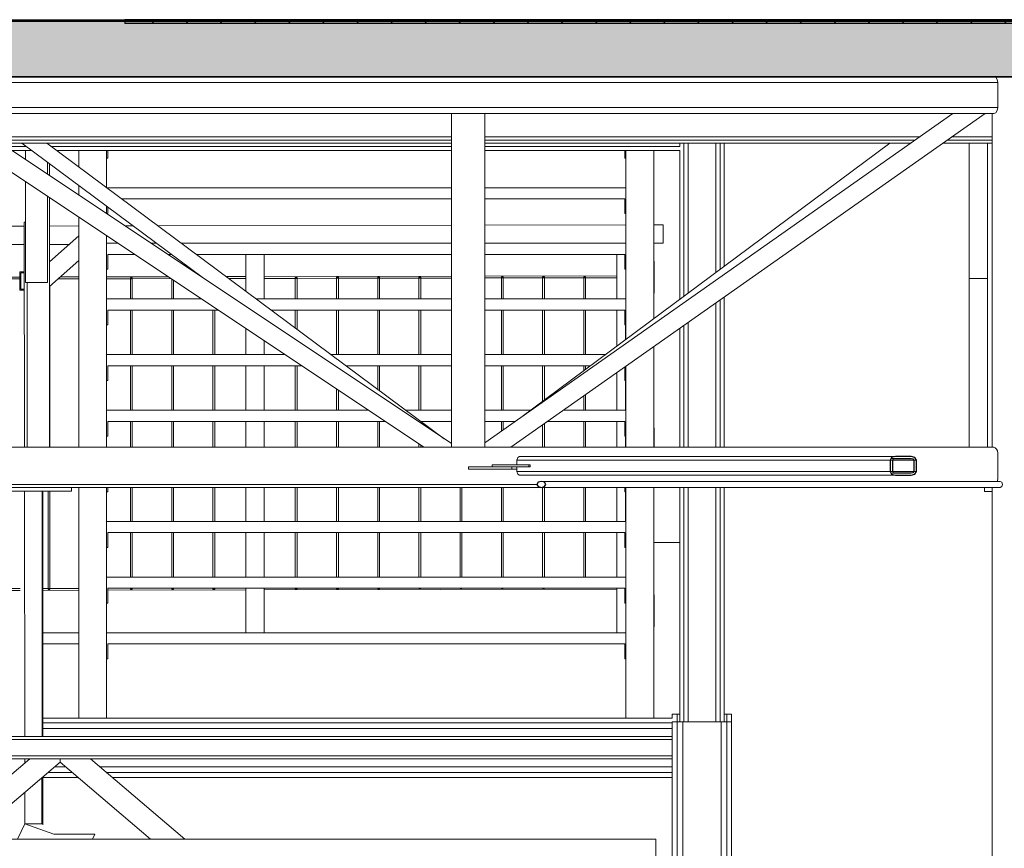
# Model space of a CAD drawing. Header units: centimetres. Extents: x -1103 to 10505, y -997 to 1780.
# Tile 11 of 102: x 100 to 366, y 1182 to 1405. Entities that reach past the tile are written whole.
import ezdxf

# ---------------------------------------------------------------- set-up
doc = ezdxf.new("R2010")
doc.units = ezdxf.units.CM
doc.header["$LTSCALE"] = 0.1
doc.header["$MEASUREMENT"] = 0
for name, color, linetype in [('2_barierki.ISTN', 7, 'Continuous'), ('2_kładka_IFC.K_IR', 7, 'Continuous'), ('2_lądowisko_IFC.ISTN', 7, 'Continuous'), ('2_stropy.K_IR', 7, 'Continuous'), ('3_lądowisko.K_IR', 7, 'Continuous')]:
    doc.layers.add(name, color=color, linetype=linetype)

# ---------------------------------------------------------------- blocks, each defined once
blk = doc.blocks.new('ElemPrzekroju_4_1')
at = {"layer": '3_lądowisko.K_IR', "linetype": 'Continuous', "lineweight": 0}
h = blk.add_hatch(dxfattribs=at)
h.set_pattern_fill('Beton_zbrojony_0001', color=253, style=0, pattern_type=2)
h.set_pattern_definition([(45, (0, 0), (-9.19239, 9.19239), []), (45, (-4.596, 4.596), (-9.19239, 9.19239), [9.75, -3.25])])
h.paths.add_polyline_path([(128.52, 1404.3), (797.56, 1404.3), (797.56, 1405.3), (128.52, 1405.3)])
at = {"layer": '3_lądowisko.K_IR', "color": 7, "linetype": 'Continuous', "lineweight": 15}
blk.add_line((37.49, 1405.3), (128.52, 1405.3), dxfattribs=at)
at = {"layer": '3_lądowisko.K_IR', "color": 7, "linetype": 'Continuous', "lineweight": 30}
for p, q in [((128.52, 1405.3), (128.52, 1404.3)), ((797.56, 1405.3), (128.52, 1405.3)), ((797.56, 1404.3), (128.52, 1404.3))]:
    blk.add_line(p, q, dxfattribs=at)
blk = doc.blocks.new('ElemPrzekroju_8_1')
at = {"layer": '2_stropy.K_IR', "linetype": 'Continuous', "lineweight": 0}
blk.add_hatch(color=252, dxfattribs=at).paths.add_polyline_path([(-650.02, 1389.8), (1393.03, 1389.8), (1393.03, 1404.8), (-650.02, 1404.8)])
at = {"layer": '2_stropy.K_IR', "color": 252, "linetype": 'Continuous', "lineweight": 30}
for p, q in [((1393.03, 1404.8), (-650.02, 1404.8)), ((1393.03, 1389.8), (-650.02, 1389.8))]:
    blk.add_line(p, q, dxfattribs=at)
blk = doc.blocks.new('ElemPrzekroju_97_1')
at = {"layer": '2_lądowisko_IFC.ISTN', "color": 252, "linetype": 'Continuous', "lineweight": 30}
for p, q in [((74.49, 1390), (367.69, 1390)), ((335.22, 1287.21), (334.81, 1286.5)), ((334.81, 1286.5), (334.81, 1283.5)), ((335.52, 1286.5), (335.72, 1286.85)), ((335.52, 1283.5), (335.52, 1286.5)), ((340.97, 1286.85), (341.17, 1286.5)), ((341.17, 1286.5), (341.17, 1283.5)), ((341.88, 1286.5), (341.47, 1287.21)), ((341.88, 1283.5), (341.88, 1286.5)), ((334.81, 1283.5), (335.22, 1282.79)), ((335.72, 1283.15), (335.52, 1283.5)), ((341.17, 1283.5), (340.97, 1283.15)), ((341.47, 1282.79), (341.88, 1283.5)), ((239.96, 1280.57), (239.61, 1280)), ((239.61, 1280), (239.96, 1279.43)), ((240.8, 1280.8), (239.96, 1280.57)), ((241.65, 1280.57), (240.8, 1280.8)), ((242, 1280), (241.65, 1280.57)), ((241.65, 1279.43), (242, 1280)), ((239.96, 1279.43), (240.8, 1279.2)), ((240.8, 1279.2), (241.65, 1279.43))]:
    blk.add_line(p, q, dxfattribs=at)
at = {"layer": '2_lądowisko_IFC.ISTN', "color": 252, "linetype": 'Continuous', "lineweight": 9}
for p, q in [((363.82, 1388.4), (76.09, 1388.4)), ((363.29, 1389.79), (363.25, 1389.8)), ((363.68, 1389.2), (363.29, 1389.79)), ((363.82, 1388.4), (363.68, 1389.2)), ((363.82, 1388.4), (363.82, 1381.6)), ((363.82, 1381.6), (76.09, 1381.6)), ((363.68, 1380.8), (363.29, 1380.21)), ((363.82, 1381.6), (363.68, 1380.8)), ((75.59, 1378.98), (209.06, 1290)), ((216.59, 1380), (83.02, 1380)), ((83.07, 1380), (216.59, 1290.99)), ((216.59, 1290), (216.59, 1380)), ((216.59, 1380), (225.59, 1380)), ((225.59, 1290), (225.59, 1380)), ((351.74, 1380), (225.59, 1291.22)), ((351.79, 1380), (225.59, 1380)), ((360.43, 1380), (232.54, 1290)), ((351.9, 1380), (351.79, 1380)), ((352.38, 1380), (351.9, 1380)), ((353.08, 1380), (352.38, 1380)), ((353.91, 1380), (353.08, 1380)), ((358.26, 1380), (353.91, 1380)), ((359.09, 1380), (358.26, 1380)), ((359.79, 1380), (359.09, 1380)), ((360.26, 1380), (359.79, 1380)), ((360.38, 1380), (360.26, 1380)), ((362.77, 1380), (360.38, 1380)), ((362.29, 1290), (362.29, 1380)), ((362.77, 1380), (362.78, 1380.01)), ((363.29, 1380.21), (362.78, 1380.01)), ((216.59, 1373.7), (92.52, 1373.7)), ((216.59, 1372.8), (93.87, 1372.8)), ((342.79, 1373.7), (225.59, 1373.7)), ((341.51, 1372.8), (225.59, 1372.8)), ((362.29, 1372.8), (350.2, 1372.8)), ((362.29, 1373.7), (351.47, 1373.7)), ((216.59, 1372), (95.07, 1372)), ((101.93, 1371.1), (96.42, 1371.1)), ((103.41, 1370), (98.07, 1370)), ((100.72, 1372), (149.71, 1335.57)), ((107.43, 1372), (214.59, 1292.32)), ((216.59, 1371.1), (108.64, 1371.1)), ((216.59, 1370), (110.12, 1370)), ((116.09, 1370), (116.09, 1365.56)), ((123.59, 1370), (123.59, 1359.98)), ((123.89, 1368), (123.89, 1370)), ((340.37, 1372), (225.59, 1372)), ((278.09, 1371.1), (225.59, 1371.1)), ((278.09, 1370), (225.59, 1370)), ((334.75, 1372), (235.29, 1298.05)), ((263.29, 1368), (263.29, 1370)), ((263.59, 1319.09), (263.59, 1370)), ((271.09, 1324.67), (271.09, 1370)), ((278.09, 1371.1), (278.09, 1372)), ((278.09, 1329.87), (278.09, 1370)), ((279.19, 1330.69), (279.19, 1372)), ((280.39, 1331.58), (280.39, 1372)), ((287.79, 1337.08), (287.79, 1372)), ((288.99, 1337.98), (288.99, 1372)), ((290.09, 1338.79), (290.09, 1372)), ((362.29, 1372), (349.06, 1372)), ((356.09, 1335.52), (356.09, 1372)), ((361.09, 1335.52), (361.09, 1372)), ((123.59, 1368), (123.89, 1368)), ((263.59, 1368), (263.29, 1368)), ((116.09, 1360.57), (116.09, 1357.99)), ((216.59, 1360), (123.59, 1360)), ((263.59, 1360), (225.59, 1360)), ((216.59, 1357), (127.6, 1357)), ((263.29, 1357), (225.59, 1357)), ((263.29, 1353), (263.29, 1357)), ((123.59, 1355), (123.59, 1352.99)), ((123.89, 1353), (123.89, 1354.78)), ((116.09, 1351.98), (116.09, 1290)), ((123.59, 1353), (123.89, 1353)), ((263.59, 1353), (263.29, 1353)), ((123.59, 1346.98), (123.59, 1290)), ((126.56, 1345), (123.59, 1345)), ((137.04, 1345), (135.57, 1345)), ((216.59, 1345), (143.74, 1345)), ((263.59, 1345), (225.59, 1345)), ((123.89, 1338), (123.89, 1342)), ((131.06, 1342), (123.89, 1342)), ((141.07, 1342), (140.07, 1342)), ((216.59, 1342), (147.78, 1342)), ((263.29, 1342), (225.59, 1342)), ((263.29, 1338), (263.29, 1342)), ((123.59, 1338), (123.89, 1338)), ((263.59, 1338), (263.29, 1338)), ((356.09, 1335.52), (356.09, 1290)), ((356.09, 1335.52), (361.09, 1335.52)), ((361.09, 1335.52), (361.09, 1290)), ((149.06, 1330), (123.59, 1330)), ((216.59, 1330), (163.92, 1330)), ((263.59, 1330), (225.59, 1330)), ((290.09, 1290), (290.09, 1330.5)), ((287.79, 1290), (287.79, 1328.88)), ((288.99, 1290), (288.99, 1329.73)), ((123.89, 1323), (123.89, 1327)), ((153.56, 1327), (123.89, 1327)), ((216.59, 1327), (167.95, 1327)), ((263.29, 1327), (225.59, 1327)), ((263.29, 1323), (263.29, 1327)), ((123.59, 1323), (123.89, 1323)), ((263.59, 1323), (263.29, 1323)), ((278.09, 1290), (278.09, 1322.06)), ((279.19, 1290), (279.19, 1322.83)), ((280.39, 1290), (280.39, 1323.67)), ((271.09, 1290), (271.09, 1317.13)), ((171.56, 1315), (123.59, 1315)), ((216.59, 1315), (184.09, 1315)), ((258.09, 1315), (225.59, 1315)), ((123.89, 1308), (123.89, 1312)), ((176.06, 1312), (123.89, 1312)), ((216.59, 1312), (188.13, 1312)), ((254.05, 1312), (225.59, 1312)), ((263.29, 1308), (263.29, 1311.64)), ((263.59, 1290), (263.59, 1311.85)), ((123.59, 1308), (123.89, 1308)), ((263.59, 1308), (263.29, 1308)), ((194.06, 1300), (123.59, 1300)), ((216.59, 1300), (204.27, 1300)), ((237.91, 1300), (225.59, 1300)), ((263.59, 1300), (246.75, 1300)), ((123.89, 1293), (123.89, 1297)), ((198.56, 1297), (123.89, 1297)), ((216.59, 1297), (208.3, 1297)), ((233.8, 1297), (225.59, 1297)), ((263.29, 1297), (242.48, 1297)), ((263.29, 1293), (263.29, 1297)), ((123.59, 1293), (123.89, 1293)), ((263.59, 1293), (263.29, 1293)), ((209.11, 1290), (76.09, 1290)), ((209.11, 1290), (209.23, 1290)), ((209.23, 1290), (209.72, 1290)), ((209.72, 1290), (210.45, 1290)), ((210.45, 1290), (211.31, 1290)), ((211.31, 1290), (215.82, 1290)), ((215.82, 1290), (216.59, 1290)), ((216.59, 1290), (225.59, 1290)), ((225.59, 1290), (226.02, 1290)), ((226.02, 1290), (230.37, 1290)), ((230.37, 1290), (231.2, 1290)), ((231.2, 1290), (231.9, 1290)), ((231.9, 1290), (232.37, 1290)), ((232.37, 1290), (232.49, 1290)), ((362.77, 1290), (232.49, 1290)), ((234.41, 1287.21), (234.91, 1287.5)), ((336.22, 1287.5), (234.91, 1287.5)), ((362.78, 1289.99), (362.77, 1290)), ((363.16, 1289.88), (362.78, 1289.99)), ((363.51, 1289.53), (363.16, 1289.88)), ((363.74, 1289.01), (363.51, 1289.53)), ((363.82, 1288.4), (363.74, 1289.01)), ((363.82, 1288.4), (363.82, 1281.6)), ((227.49, 1284.7), (227.49, 1285.3)), ((227.49, 1285.3), (237.39, 1285.3)), ((234.21, 1286.5), (234.41, 1287.21)), ((234.21, 1285.3), (234.21, 1286.5)), ((334.81, 1286.5), (234.21, 1286.5)), ((237.39, 1284.7), (237.39, 1285.3)), ((237.39, 1285.3), (237.74, 1285.3)), ((237.74, 1284.7), (237.74, 1285.3)), ((335.52, 1286.5), (334.81, 1286.5)), ((336.22, 1287), (335.1, 1287)), ((341.17, 1286.5), (335.52, 1286.5)), ((341.88, 1286.5), (341.17, 1286.5)), ((221.14, 1284.1), (221.14, 1284.7)), ((221.14, 1284.7), (232.79, 1284.7)), ((221.14, 1284.1), (232.79, 1284.1)), ((232.79, 1284.1), (232.79, 1284.7)), ((232.79, 1284.7), (233.14, 1284.7)), ((232.79, 1284.1), (234.21, 1284.1)), ((233.14, 1284.7), (237.39, 1284.7)), ((234.21, 1283.5), (234.21, 1284.7)), ((234.41, 1282.79), (234.21, 1283.5)), ((334.81, 1283.5), (234.21, 1283.5)), ((234.91, 1282.5), (234.41, 1282.79)), ((336.22, 1282.5), (234.91, 1282.5)), ((237.39, 1284.7), (237.74, 1284.7)), ((335.52, 1283.5), (334.81, 1283.5)), ((336.22, 1283), (335.1, 1283)), ((341.17, 1283.5), (335.52, 1283.5)), ((341.88, 1283.5), (341.17, 1283.5)), ((239.61, 1280), (76.09, 1280)), ((364.5, 1280.8), (240.8, 1280.8)), ((363.74, 1280.99), (363.66, 1280.8)), ((363.82, 1281.6), (363.74, 1280.99)), ((364.93, 1280.57), (364.5, 1280.8)), ((365.11, 1280), (364.93, 1280.57)), ((365.11, 1280), (364.93, 1279.43)), ((71.09, 1279.2), (240.8, 1279.2)), ((116.09, 1279.2), (116.09, 1217)), ((123.59, 1279.2), (123.59, 1217)), ((123.59, 1278), (123.89, 1278)), ((123.89, 1278), (123.89, 1279.2)), ((364.5, 1279.2), (240.8, 1279.2)), ((263.29, 1278), (263.29, 1279.2)), ((263.59, 1278), (263.29, 1278)), ((263.59, 1217), (263.59, 1279.2)), ((271.09, 1217), (271.09, 1279.2)), ((278.09, 1216), (278.09, 1279.2)), ((279.19, 1216), (279.19, 1279.2)), ((280.39, 1216), (280.39, 1279.2)), ((287.79, 1216), (287.79, 1279.2)), ((288.99, 1216), (288.99, 1279.2)), ((290.09, 1216), (290.09, 1279.2)), ((362.29, 743.55), (362.29, 1279.2)), ((364.93, 1279.43), (364.5, 1279.2)), ((263.59, 1270), (123.59, 1270)), ((123.89, 1263), (123.89, 1267)), ((263.29, 1267), (123.89, 1267)), ((263.29, 1263), (263.29, 1267)), ((123.59, 1263), (123.89, 1263)), ((263.59, 1263), (263.29, 1263)), ((263.59, 1255), (123.59, 1255)), ((123.89, 1248), (123.89, 1252)), ((263.29, 1252), (123.89, 1252)), ((263.29, 1248), (263.29, 1252)), ((123.59, 1248), (123.89, 1248)), ((263.59, 1248), (263.29, 1248)), ((106.34, 1240), (116.09, 1240)), ((263.59, 1240), (123.59, 1240)), ((106.34, 1237), (116.09, 1237)), ((123.89, 1233), (123.89, 1237)), ((263.29, 1237), (123.89, 1237)), ((263.29, 1233), (263.29, 1237)), ((123.59, 1233), (123.89, 1233)), ((263.59, 1233), (263.29, 1233)), ((106.34, 1217), (116.09, 1217)), ((116.09, 1217), (123.59, 1217)), ((123.59, 1217), (263.59, 1217)), ((263.59, 1217), (271.09, 1217)), ((271.09, 1217), (276.09, 1217)), ((276.09, 1218), (276.09, 1217)), ((277.39, 1218), (276.09, 1218)), ((276.09, 1072), (276.09, 1216)), ((276.09, 1216), (277.39, 1216)), ((277.39, 1218), (277.39, 1216)), ((278.09, 1218), (277.39, 1218)), ((277.39, 811), (277.39, 1216)), ((277.39, 1216), (277.59, 1216)), ((277.59, 1216), (278.14, 1216)), ((278.14, 1216), (278.89, 1216)), ((278.89, 811), (278.89, 1216)), ((278.89, 1216), (289.29, 1216)), ((289.29, 811), (289.29, 1216)), ((289.29, 1216), (290.04, 1216)), ((290.04, 1216), (290.59, 1216)), ((290.79, 1218), (290.09, 1218)), ((290.59, 1216), (290.79, 1216)), ((290.79, 1218), (290.79, 1216)), ((292.09, 1218), (290.79, 1218)), ((290.79, 811), (290.79, 1216)), ((290.79, 1216), (292.09, 1216)), ((292.09, 1218), (292.09, 1216)), ((292.09, 811), (292.09, 1216)), ((106.34, 1215.7), (276.09, 1215.7)), ((106.34, 1214.2), (276.09, 1214.2)), ((276.09, 1212), (-53.91, 1212)), ((276.09, 1211.2), (-53.91, 1211.2)), ((276.09, 1206.8), (-53.91, 1206.8)), ((102.92, 1206), (-53.91, 1206)), ((102.92, 1206), (77.46, 1184.37)), ((103.02, 1206), (102.92, 1206)), ((103.29, 1206), (103.02, 1206)), ((103.69, 1206), (103.29, 1206)), ((104.16, 1206), (103.69, 1206)), ((110.96, 1206), (104.16, 1206)), ((111.09, 1206), (110.96, 1206)), ((111.22, 1206), (111.09, 1206)), ((111.09, 1205.71), (111.09, 1206)), ((111.09, 1205.37), (111.09, 1205.71)), ((111.09, 1205.14), (111.09, 1205.37)), ((118.02, 1206), (111.22, 1206)), ((118.49, 1206), (118.02, 1206)), ((118.89, 1206), (118.49, 1206)), ((119.16, 1206), (118.89, 1206)), ((119.25, 1206), (119.16, 1206)), ((276.09, 1206), (119.25, 1206)), ((144.71, 1184.37), (119.25, 1206)), ((111.09, 1205.06), (86.73, 1184.37)), ((109.6, 1203.8), (112.57, 1203.8)), ((111.09, 1205.06), (111.09, 1205.14)), ((135.45, 1184.37), (111.09, 1205.06)), ((121.84, 1203.8), (276.09, 1203.8)), ((106.34, 1201), (115.87, 1201)), ((107.84, 1202.3), (114.34, 1202.3)), ((123.61, 1202.3), (276.09, 1202.3)), ((125.14, 1201), (276.09, 1201))]:
    blk.add_line(p, q, dxfattribs=at)
at = {"layer": '2_lądowisko_IFC.ISTN', "color": 252, "linetype": 'Continuous', "lineweight": 30, "flags": 128}
for points in [[(1392.73, 1404.84), (1392.34, 1405), (-845.81, 1405)], [(341.47, 1287.21), (340.47, 1287.5), (336.22, 1287.5), (335.22, 1287.21)], [(335.72, 1286.85), (336.22, 1287), (340.47, 1287), (340.97, 1286.85)], [(335.22, 1282.79), (336.22, 1282.5), (340.47, 1282.5), (341.47, 1282.79)], [(340.97, 1283.15), (340.47, 1283), (336.22, 1283), (335.72, 1283.15)]]:
    blk.add_lwpolyline(points, dxfattribs=at)
blk = doc.blocks.new('ElemPrzekroju_155_1')
at = {"layer": '2_barierki.ISTN', "color": 252, "linetype": 'Continuous', "lineweight": 0}
for p, q in [((271.64, 1184.37), (-48.59, 1184.37)), ((271.64, 1179.37), (271.64, 1184.37))]:
    blk.add_line(p, q, dxfattribs=at)
blk = doc.blocks.new('ElemPrzekroju_160_1')
at = {"layer": '2_barierki.ISTN', "color": 252, "linetype": 'Continuous', "lineweight": 0}
for p, q in [((93.59, 1349.64), (101.33, 1349.66)), ((108.17, 1349.67), (116.09, 1349.69)), ((128.5, 1349.72), (130.69, 1349.72)), ((137.37, 1349.74), (216.59, 1349.9)), ((225.59, 1349.92), (263.59, 1350)), ((93.59, 1344.64), (101.28, 1344.66)), ((108.17, 1344.67), (113.45, 1344.68))]:
    blk.add_line(p, q, dxfattribs=at)
blk = doc.blocks.new('ElemPrzekroju_161_1')
at = {"layer": '2_barierki.ISTN', "color": 252, "linetype": 'Continuous', "lineweight": 0}
for p, q in [((66.09, 1251.84), (100.26, 1251.91)), ((66.09, 1251.34), (100.25, 1251.41)), ((106.34, 1251.92), (116.09, 1251.94)), ((106.34, 1251.42), (116.09, 1251.44)), ((123.89, 1251.96), (144.12, 1252)), ((123.89, 1251.46), (161.09, 1251.54)), ((166.09, 1251.55), (261.09, 1251.74))]:
    blk.add_line(p, q, dxfattribs=at)
blk = doc.blocks.new('ElemPrzekroju_162_1')
at = {"layer": '2_barierki.ISTN', "color": 252, "linetype": 'Continuous', "lineweight": 0}
for p, q in [((93.59, 1335.89), (100.16, 1335.91)), ((97.17, 1335.4), (100.16, 1335.41)), ((110.53, 1335.43), (116.09, 1335.44)), ((111.1, 1335.93), (116.09, 1335.94)), ((123.59, 1335.96), (140.07, 1335.99)), ((123.59, 1335.46), (130, 1335.47)), ((130, 1335.47), (130.5, 1335.47)), ((130.5, 1335.47), (140.82, 1335.49)), ((149.06, 1336.01), (149.13, 1336.01)), ((155.81, 1336.02), (161.09, 1336.04)), ((156.48, 1335.53), (161.09, 1335.54)), ((166.09, 1336.05), (216.59, 1336.15)), ((166.09, 1335.55), (174.45, 1335.56)), ((174.45, 1335.56), (174.95, 1335.56)), ((174.95, 1335.56), (185.56, 1335.59)), ((185.56, 1335.59), (186.06, 1335.59)), ((186.06, 1335.59), (196.67, 1335.61)), ((196.67, 1335.61), (197.17, 1335.61)), ((197.17, 1335.61), (207.78, 1335.63)), ((207.78, 1335.63), (208.28, 1335.63)), ((208.28, 1335.63), (216.59, 1335.65)), ((225.59, 1336.17), (261.09, 1336.24)), ((225.59, 1335.67), (230, 1335.68)), ((230, 1335.68), (230.5, 1335.68)), ((230.5, 1335.68), (241.12, 1335.7)), ((241.12, 1335.7), (241.62, 1335.7)), ((241.62, 1335.7), (252.23, 1335.73)), ((252.23, 1335.73), (252.73, 1335.73)), ((252.73, 1335.73), (261.09, 1335.74))]:
    blk.add_line(p, q, dxfattribs=at)
blk = doc.blocks.new('ElemPrzekroju_173_1')
at = {"layer": '2_barierki.ISTN', "color": 252, "linetype": 'Continuous', "lineweight": 0}
for p, q in [((99.53, 1184.37), (101.56, 1188.43)), ((109.34, 1185.68), (101.56, 1188.43)), ((101.56, 1188.43), (106.12, 1188.43)), ((120.38, 1185.68), (109.34, 1185.68)), ((120.38, 1185.68), (119.79, 1184.37))]:
    blk.add_line(p, q, dxfattribs=at)
blk = doc.blocks.new('ElemPrzekroju_176_1')
at = {"layer": '2_barierki.ISTN', "color": 252, "linetype": 'Continuous', "lineweight": 0}
for p, q in [((101.34, 1350.68), (101.67, 1350.68)), ((101.42, 1290), (101.34, 1350.68)), ((101.53, 1212), (101.44, 1278.15)), ((106.16, 1212), (106.24, 1278.15)), ((101.54, 1204.82), (101.54, 1206)), ((106.12, 1188.43), (106.14, 1200.86)), ((101.56, 1188.43), (101.55, 1196.96))]:
    blk.add_line(p, q, dxfattribs=at)
blk = doc.blocks.new('ElemPrzekroju_243_1')
at = {"layer": '3_lądowisko.K_IR', "color": 7, "linetype": 'Continuous', "lineweight": 15}
for p, q in [((263.49, 1319.02), (263.49, 1323)), ((263.49, 1300), (263.49, 1308)), ((263.49, 1290), (263.49, 1293)), ((263.49, 1270), (263.49, 1278)), ((271.09, 1264.37), (278.09, 1264.37))]:
    blk.add_line(p, q, dxfattribs=at)
blk = doc.blocks.new('ElemPrzekroju_371_1')
at = {"layer": '2_barierki.ISTN', "color": 252, "linetype": 'Continuous', "lineweight": 0}
for p, q in [((271.09, 1350), (273.59, 1350)), ((273.59, 1350), (273.59, 1345)), ((271.09, 1345), (273.59, 1345))]:
    blk.add_line(p, q, dxfattribs=at)
blk = doc.blocks.new('ElemPrzekroju_372_1')
at = {"layer": '2_kładka_IFC.K_IR', "color": 7, "linetype": 'Continuous', "lineweight": 15}
for p, q in [((101.68, 1367.6), (101.68, 1370)), ((107.67, 1363.6), (107.67, 1366.83)), ((108.17, 1363.27), (108.17, 1366.46)), ((107.67, 1363.6), (107.67, 1363.6)), ((108.17, 1363.27), (108.17, 1363.27)), ((101.67, 1334.46), (101.67, 1361.59)), ((107.67, 1334.46), (107.67, 1357.59)), ((108.15, 1290), (108.17, 1357.26)), ((108.17, 1340.01), (116.09, 1347.02)), ((108.17, 1333.34), (116.09, 1340.34)), ((271.09, 1340.23), (271.17, 1340.23)), ((271.09, 1339.15), (271.17, 1339.15)), ((271.17, 1339.15), (271.17, 1340.23)), ((271.17, 1339.15), (271.17, 1331.55)), ((100.16, 1337.35), (100.16, 1337.2)), ((100.16, 1337.35), (100.16, 1336.75)), ((101.2, 1337.35), (100.16, 1337.35)), ((100.16, 1337.2), (100.16, 1332.95)), ((100.16, 1337.01), (100.16, 1337.2)), ((100.16, 1336.75), (100.16, 1332.95)), ((100.46, 1336.75), (100.46, 1337.05)), ((100.46, 1337.05), (100.76, 1337.05)), ((100.46, 1336.75), (100.55, 1336.97)), ((100.46, 1332.95), (100.46, 1336.75)), ((100.55, 1336.97), (100.76, 1337.05)), ((100.76, 1337.05), (101.19, 1337.05)), ((100.16, 1332.95), (100.16, 1332.35)), ((100.46, 1332.65), (100.46, 1332.95)), ((100.55, 1332.74), (100.46, 1332.95)), ((100.76, 1332.65), (100.46, 1332.65)), ((100.76, 1332.65), (100.55, 1332.74)), ((101.14, 1332.65), (100.76, 1332.65)), ((101.67, 1334.46), (102.17, 1334.46)), ((102.15, 1290), (102.17, 1334.46)), ((102.17, 1334.46), (107.67, 1334.46)), ((100.16, 1332.35), (100.76, 1332.35)), ((100.76, 1332.35), (101.14, 1332.35)), ((271.17, 1331.55), (271.09, 1331.55)), ((271.09, 1295.23), (271.17, 1295.23)), ((271.09, 1294.15), (271.17, 1294.15)), ((271.17, 1294.15), (271.17, 1295.23)), ((271.17, 1294.15), (271.17, 1290)), ((114.15, 1278.15), (96.15, 1278.15)), ((114.15, 1279.2), (114.15, 1278.15)), ((360.29, 1278.12), (360.29, 1279.2)), ((362.29, 1278.12), (360.29, 1278.12)), ((271.09, 1250.23), (271.16, 1250.23)), ((271.09, 1249.15), (271.16, 1249.15)), ((271.16, 1249.15), (271.16, 1250.23)), ((271.16, 1249.15), (271.16, 1241.55)), ((271.16, 1241.55), (271.09, 1241.55))]:
    blk.add_line(p, q, dxfattribs=at)
blk = doc.blocks.new('ElemPrzekroju_502_1')
at = {"layer": '2_barierki.ISTN', "color": 252, "linetype": 'Continuous', "lineweight": 0}
for p, q in [((161.09, 1332.1), (161.09, 1342)), ((166.09, 1330), (166.09, 1342)), ((161.09, 1315), (161.09, 1321.98)), ((166.09, 1315), (166.09, 1318.65)), ((161.09, 1300), (161.09, 1312)), ((166.09, 1300), (166.09, 1312)), ((161.09, 1290), (161.09, 1297)), ((166.09, 1290), (166.09, 1297)), ((161.09, 1270), (161.09, 1279.2)), ((166.09, 1270), (166.09, 1279.2)), ((161.09, 1255), (161.09, 1267)), ((166.09, 1255), (166.09, 1267)), ((161.09, 1240), (161.09, 1252)), ((166.09, 1240), (166.09, 1252))]:
    blk.add_line(p, q, dxfattribs=at)
blk = doc.blocks.new('ElemPrzekroju_506_1')
at = {"layer": '2_barierki.ISTN', "color": 252, "linetype": 'Continuous', "lineweight": 0}
for p, q in [((108.28, 1290), (108.28, 1333.44)), ((107.78, 1251.92), (107.78, 1278.15)), ((108.28, 1251.93), (108.28, 1278.15)), ((107.78, 1251.68), (107.78, 1251.92)), ((107.78, 1251.68), (108.28, 1251.68)), ((108.28, 1251.68), (108.28, 1251.93))]:
    blk.add_line(p, q, dxfattribs=at)
blk = doc.blocks.new('ElemPrzekroju_507_1')
at = {"layer": '2_barierki.ISTN', "color": 252, "linetype": 'Continuous', "lineweight": 0}
for p, q in [((130, 1335.72), (130.5, 1335.72)), ((130, 1335.69), (130, 1335.72)), ((130, 1330), (130, 1335.69)), ((130.5, 1335.69), (130.5, 1335.72)), ((130.5, 1330), (130.5, 1335.69)), ((130, 1315), (130, 1327)), ((130.5, 1315), (130.5, 1327)), ((130, 1300), (130, 1312)), ((130.5, 1300), (130.5, 1312)), ((130, 1290), (130, 1297)), ((130.5, 1290), (130.5, 1297)), ((130, 1270), (130, 1279.2)), ((130.5, 1270), (130.5, 1279.2)), ((130, 1255), (130, 1267)), ((130.5, 1255), (130.5, 1267)), ((130, 1251.97), (130, 1252)), ((130, 1251.72), (130, 1251.97)), ((130, 1251.72), (130.5, 1251.72)), ((130.5, 1251.97), (130.5, 1252)), ((130.5, 1251.72), (130.5, 1251.97))]:
    blk.add_line(p, q, dxfattribs=at)
blk = doc.blocks.new('ElemPrzekroju_508_1')
at = {"layer": '2_barierki.ISTN', "color": 252, "linetype": 'Continuous', "lineweight": 0}
for p, q in [((141.12, 1330), (141.12, 1335.3)), ((141.62, 1330), (141.62, 1334.96)), ((141.12, 1315), (141.12, 1327)), ((141.62, 1315), (141.62, 1327)), ((141.12, 1300), (141.12, 1312)), ((141.62, 1300), (141.62, 1312)), ((141.12, 1290), (141.12, 1297)), ((141.62, 1290), (141.62, 1297)), ((141.12, 1270), (141.12, 1279.2)), ((141.62, 1270), (141.62, 1279.2)), ((141.12, 1255), (141.12, 1267)), ((141.62, 1255), (141.62, 1267)), ((141.12, 1251.99), (141.12, 1252)), ((141.12, 1251.74), (141.12, 1251.99)), ((141.12, 1251.74), (141.62, 1251.75)), ((141.62, 1251.75), (141.62, 1251.99))]:
    blk.add_line(p, q, dxfattribs=at)
blk = doc.blocks.new('ElemPrzekroju_509_1')
at = {"layer": '2_barierki.ISTN', "color": 252, "linetype": 'Continuous', "lineweight": 0}
for p, q in [((152.23, 1315), (152.23, 1327)), ((152.73, 1315), (152.73, 1327)), ((152.23, 1300), (152.23, 1312)), ((152.73, 1300), (152.73, 1312)), ((152.23, 1290), (152.23, 1297)), ((152.73, 1290), (152.73, 1297)), ((152.23, 1270), (152.23, 1279.2)), ((152.73, 1270), (152.73, 1279.2)), ((152.23, 1255), (152.23, 1267)), ((152.73, 1255), (152.73, 1267)), ((152.23, 1251.77), (152.23, 1252)), ((152.23, 1251.77), (152.73, 1251.77)), ((152.73, 1251.77), (152.73, 1252))]:
    blk.add_line(p, q, dxfattribs=at)
blk = doc.blocks.new('ElemPrzekroju_510_1')
at = {"layer": '2_barierki.ISTN', "color": 252, "linetype": 'Continuous', "lineweight": 0}
for p, q in [((174.45, 1335.81), (174.95, 1335.82)), ((174.45, 1335.71), (174.45, 1335.81)), ((174.45, 1330), (174.45, 1335.71)), ((174.95, 1335.71), (174.95, 1335.82)), ((174.95, 1330), (174.95, 1335.71)), ((174.45, 1322.17), (174.45, 1327)), ((174.95, 1321.8), (174.95, 1327)), ((174.45, 1300), (174.45, 1312)), ((174.95, 1300), (174.95, 1312)), ((174.45, 1290), (174.45, 1297)), ((174.95, 1290), (174.95, 1297)), ((174.45, 1270), (174.45, 1279.2)), ((174.95, 1270), (174.95, 1279.2)), ((174.45, 1255), (174.45, 1267)), ((174.95, 1255), (174.95, 1267)), ((174.45, 1251.81), (174.45, 1252)), ((174.45, 1251.81), (174.95, 1251.82)), ((174.95, 1251.82), (174.95, 1252))]:
    blk.add_line(p, q, dxfattribs=at)
blk = doc.blocks.new('ElemPrzekroju_511_1')
at = {"layer": '2_barierki.ISTN', "color": 252, "linetype": 'Continuous', "lineweight": 0}
for p, q in [((185.56, 1335.84), (186.06, 1335.84)), ((185.56, 1335.71), (185.56, 1335.84)), ((185.56, 1330), (185.56, 1335.71)), ((186.06, 1335.71), (186.06, 1335.84)), ((186.06, 1330), (186.06, 1335.71)), ((185.56, 1315), (185.56, 1327)), ((186.06, 1315), (186.06, 1327)), ((185.56, 1300), (185.56, 1305.67)), ((186.06, 1300), (186.06, 1305.33)), ((185.56, 1290), (185.56, 1297)), ((186.06, 1290), (186.06, 1297)), ((185.56, 1270), (185.56, 1279.2)), ((186.06, 1270), (186.06, 1279.2)), ((185.56, 1255), (185.56, 1267)), ((186.06, 1255), (186.06, 1267)), ((185.56, 1251.84), (185.56, 1252)), ((185.56, 1251.84), (186.06, 1251.84)), ((186.06, 1251.84), (186.06, 1252))]:
    blk.add_line(p, q, dxfattribs=at)
blk = doc.blocks.new('ElemPrzekroju_512_1')
at = {"layer": '2_barierki.ISTN', "color": 252, "linetype": 'Continuous', "lineweight": 0}
for p, q in [((196.67, 1335.86), (197.17, 1335.86)), ((196.67, 1335.72), (196.67, 1335.86)), ((196.67, 1330), (196.67, 1335.72)), ((197.17, 1335.72), (197.17, 1335.86)), ((197.17, 1330), (197.17, 1335.72)), ((196.67, 1315), (196.67, 1327)), ((197.17, 1315), (197.17, 1327)), ((196.67, 1305.65), (196.67, 1312)), ((197.17, 1305.27), (197.17, 1312)), ((196.67, 1290), (196.67, 1297)), ((197.17, 1290), (197.17, 1297)), ((196.67, 1270), (196.67, 1279.2)), ((197.17, 1270), (197.17, 1279.2)), ((196.67, 1255), (196.67, 1267)), ((197.17, 1255), (197.17, 1267)), ((196.67, 1251.86), (196.67, 1252)), ((196.67, 1251.86), (197.17, 1251.86)), ((197.17, 1251.86), (197.17, 1252))]:
    blk.add_line(p, q, dxfattribs=at)
blk = doc.blocks.new('ElemPrzekroju_513_1')
at = {"layer": '2_barierki.ISTN', "color": 252, "linetype": 'Continuous', "lineweight": 0}
for p, q in [((207.78, 1335.88), (208.28, 1335.88)), ((207.78, 1335.72), (207.78, 1335.88)), ((207.78, 1330), (207.78, 1335.72)), ((208.28, 1335.72), (208.28, 1335.88)), ((208.28, 1330), (208.28, 1335.72)), ((207.78, 1315), (207.78, 1327)), ((208.28, 1315), (208.28, 1327)), ((207.78, 1300), (207.78, 1312)), ((208.28, 1300), (208.28, 1312)), ((207.78, 1290), (207.78, 1290.85)), ((208.28, 1290), (208.28, 1290.52)), ((207.78, 1270), (207.78, 1279.2)), ((208.28, 1270), (208.28, 1279.2)), ((207.78, 1255), (207.78, 1267)), ((208.28, 1255), (208.28, 1267)), ((207.78, 1251.88), (207.78, 1252)), ((207.78, 1251.88), (208.28, 1251.88)), ((208.28, 1251.88), (208.28, 1252))]:
    blk.add_line(p, q, dxfattribs=at)
blk = doc.blocks.new('ElemPrzekroju_514_1')
at = {"layer": '2_barierki.ISTN', "color": 252, "linetype": 'Continuous', "lineweight": 0}
for p, q in [((218.89, 1270), (218.89, 1279.2)), ((219.39, 1270), (219.39, 1279.2)), ((218.89, 1255), (218.89, 1267)), ((219.39, 1255), (219.39, 1267)), ((218.89, 1251.91), (218.89, 1252)), ((218.89, 1251.91), (219.39, 1251.91)), ((219.39, 1251.91), (219.39, 1252))]:
    blk.add_line(p, q, dxfattribs=at)
blk = doc.blocks.new('ElemPrzekroju_515_1')
at = {"layer": '2_barierki.ISTN', "color": 252, "linetype": 'Continuous', "lineweight": 0}
for p, q in [((230, 1335.93), (230.5, 1335.93)), ((230, 1335.73), (230, 1335.93)), ((230, 1330), (230, 1335.73)), ((230.5, 1335.73), (230.5, 1335.93)), ((230.5, 1330), (230.5, 1335.73)), ((230, 1315), (230, 1327)), ((230.5, 1315), (230.5, 1327)), ((230, 1300), (230, 1312)), ((230.5, 1300), (230.5, 1312)), ((230, 1294.33), (230, 1297)), ((230.5, 1294.68), (230.5, 1297)), ((230, 1270), (230, 1279.2)), ((230.5, 1270), (230.5, 1279.2)), ((230, 1255), (230, 1267)), ((230.5, 1255), (230.5, 1267)), ((230, 1251.93), (230, 1252)), ((230, 1251.93), (230.5, 1251.93)), ((230.5, 1251.93), (230.5, 1252))]:
    blk.add_line(p, q, dxfattribs=at)
blk = doc.blocks.new('ElemPrzekroju_516_1')
at = {"layer": '2_barierki.ISTN', "color": 252, "linetype": 'Continuous', "lineweight": 0}
for p, q in [((241.12, 1335.95), (241.62, 1335.95)), ((241.12, 1335.74), (241.12, 1335.95)), ((241.12, 1330), (241.12, 1335.74)), ((241.62, 1335.74), (241.62, 1335.95)), ((241.62, 1330), (241.62, 1335.74)), ((241.12, 1315), (241.12, 1327)), ((241.62, 1315), (241.62, 1327)), ((241.12, 1302.38), (241.12, 1312)), ((241.62, 1302.75), (241.62, 1312)), ((241.12, 1290), (241.12, 1296.04)), ((241.62, 1290), (241.62, 1296.39)), ((241.12, 1270), (241.12, 1279.2)), ((241.62, 1270), (241.62, 1279.2)), ((241.12, 1255), (241.12, 1267)), ((241.62, 1255), (241.62, 1267)), ((241.12, 1251.95), (241.12, 1252)), ((241.12, 1251.95), (241.62, 1251.95)), ((241.62, 1251.95), (241.62, 1252))]:
    blk.add_line(p, q, dxfattribs=at)
blk = doc.blocks.new('ElemPrzekroju_517_1')
at = {"layer": '2_barierki.ISTN', "color": 252, "linetype": 'Continuous', "lineweight": 0}
for p, q in [((252.23, 1335.98), (252.73, 1335.98)), ((252.23, 1335.74), (252.23, 1335.98)), ((252.23, 1330), (252.23, 1335.74)), ((252.73, 1335.74), (252.73, 1335.98)), ((252.73, 1330), (252.73, 1335.74)), ((252.23, 1315), (252.23, 1327)), ((252.73, 1315), (252.73, 1327)), ((252.23, 1310.64), (252.23, 1312)), ((252.73, 1311.02), (252.73, 1312)), ((252.23, 1300), (252.23, 1303.86)), ((252.73, 1300), (252.73, 1304.21)), ((252.23, 1290), (252.23, 1297)), ((252.73, 1290), (252.73, 1297)), ((252.23, 1270), (252.23, 1279.2)), ((252.73, 1270), (252.73, 1279.2)), ((252.23, 1255), (252.23, 1267)), ((252.73, 1255), (252.73, 1267)), ((252.23, 1251.98), (252.23, 1252)), ((252.23, 1251.98), (252.73, 1251.98)), ((252.73, 1251.98), (252.73, 1252))]:
    blk.add_line(p, q, dxfattribs=at)
blk = doc.blocks.new('ElemPrzekroju_527_1')
at = {"layer": '2_barierki.ISTN', "color": 252, "linetype": 'Continuous', "lineweight": 0}
for p, q in [((261.09, 1330), (261.09, 1342)), ((261.09, 1317.23), (261.09, 1327)), ((261.09, 1300), (261.09, 1310.09)), ((261.09, 1290), (261.09, 1297)), ((261.09, 1270), (261.09, 1279.2)), ((261.09, 1255), (261.09, 1267)), ((261.09, 1240), (261.09, 1252))]:
    blk.add_line(p, q, dxfattribs=at)
blk = doc.blocks.new('ElemPrzekroju_537_1')
at = {"layer": '2_barierki.ISTN', "color": 252, "linetype": 'Continuous', "lineweight": 0}
for p, q in [((106.34, 1196.93), (106.14, 1196.93)), ((106.34, 1194.43), (106.34, 1196.93)), ((106.13, 1194.43), (106.34, 1194.43)), ((106.34, 1188.24), (106.34, 1194.43))]:
    blk.add_line(p, q, dxfattribs=at)
blk = doc.blocks.new('ElemPrzekroju_538_1')
at = {"layer": '2_barierki.ISTN', "color": 252, "linetype": 'Continuous', "lineweight": 0}
for p, q in [((106.34, 1246.93), (106.2, 1246.93)), ((106.34, 1244.43), (106.34, 1246.93)), ((106.2, 1244.43), (106.34, 1244.43)), ((106.34, 1212), (106.34, 1244.43)), ((106.34, 1196.93), (106.34, 1201.03))]:
    blk.add_line(p, q, dxfattribs=at)
blk = doc.blocks.new('ElemPrzekroju_539_1')
at = {"layer": '2_barierki.ISTN', "color": 252, "linetype": 'Continuous', "lineweight": 0}
blk.add_line((106.34, 1246.93), (106.34, 1278.15), dxfattribs=at)

msp = doc.modelspace()

# ---------------------------------------------------------------- block references
at = {"layer": '2_barierki.ISTN', "lineweight": 0}
for name in ['ElemPrzekroju_160_1', 'ElemPrzekroju_176_1', 'ElemPrzekroju_371_1', 'ElemPrzekroju_502_1', 'ElemPrzekroju_527_1', 'ElemPrzekroju_162_1', 'ElemPrzekroju_507_1', 'ElemPrzekroju_508_1', 'ElemPrzekroju_510_1', 'ElemPrzekroju_511_1', 'ElemPrzekroju_512_1', 'ElemPrzekroju_513_1', 'ElemPrzekroju_515_1', 'ElemPrzekroju_516_1', 'ElemPrzekroju_517_1', 'ElemPrzekroju_506_1', 'ElemPrzekroju_509_1', 'ElemPrzekroju_539_1', 'ElemPrzekroju_514_1', 'ElemPrzekroju_161_1', 'ElemPrzekroju_538_1', 'ElemPrzekroju_537_1', 'ElemPrzekroju_173_1', 'ElemPrzekroju_155_1']:
    msp.add_blockref(name, (0, 0), dxfattribs=at)
at = {"layer": '2_kładka_IFC.K_IR', "lineweight": 0}
msp.add_blockref('ElemPrzekroju_372_1', (0, 0), dxfattribs=at)
at = {"layer": '2_lądowisko_IFC.ISTN', "lineweight": 0}
msp.add_blockref('ElemPrzekroju_97_1', (0, 0), dxfattribs=at)
at = {"layer": '2_stropy.K_IR', "lineweight": 0}
msp.add_blockref('ElemPrzekroju_8_1', (0, 0), dxfattribs=at)
at = {"layer": '3_lądowisko.K_IR', "lineweight": 0}
for name in ['ElemPrzekroju_4_1', 'ElemPrzekroju_243_1']:
    msp.add_blockref(name, (0, 0), dxfattribs=at)

doc.saveas('drawing.dxf')
